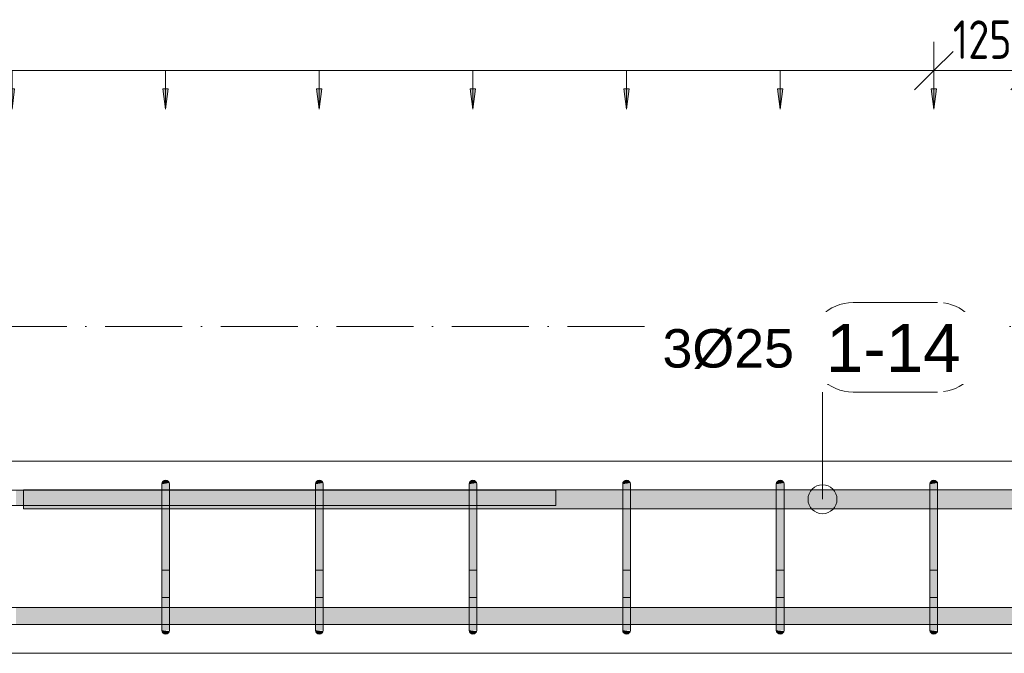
# Model space of a CAD drawing. Header units: millimetres. Extents: x 4307 to 42792, y 1610 to 10025.
# Tile 250 of 256: x 38092 to 39372, y 8670 to 9494. Entities that reach past the tile are written whole.
import ezdxf

# ---------------------------------------------------------------- set-up
doc = ezdxf.new("R2010")
doc.units = ezdxf.units.MM
doc.linetypes.add('Čerchovaná', pattern=[150, 100, -25, 0, -25])
for name, color, linetype, lineweight in [('A-ANNO-DIMS', 211, 'Continuous', 5), ('A-ANNO-DIMS-25', 211, 'Continuous', 5), ('A-FLOR-LEVL', 51, 'Continuous', 5), ('S-BEAM', 12, 'Continuous', 9), ('S-RBAR', 171, 'Continuous', 5), ('S-RBAR-IDEN', 171, 'Continuous', 5)]:
    doc.layers.add(name, color=color, linetype=linetype, lineweight=lineweight)
doc.styles.add('Arial', font='arial.ttf', dxfattribs={"height": 50})
doc.styles.add('Arial_1', font='arial.ttf', dxfattribs={"height": 62.5})
doc.styles.add('ISOCPEUR_2', font='isocpeur.ttf', dxfattribs={"width": 0.8, "height": 50})
doc.dimstyles.new('Vnitřní', dxfattribs={"dimscale": 304.8, "dimtxt": 49.799059, "dimasz": 0.164042, "dimexe": 0.123031, "dimexo": 0.0625, "dimgap": 0, "dimtad": 1, "dimdec": 0, "dimzin": 0, "dimdsep": 46, "dimtxsty": 'ISOCPEUR_2', "dimblk1": 'OBLIQUE', "dimblk2": 'OBLIQUE', "dimsah": 1, "dimcen": 0.09, "dimdle": 0.123031, "dimazin": 0, "dimtfac": 1, "dimtdec": 4, "dimtix": 1, "dimtmove": 0, "dimatfit": 3, "dimfxl": 0.123031, "dimfxlon": 1, "dimtvp": 1, "dimtolj": 1, "dimtzin": 0, "dimarcsym": 2})
doc.dimstyles.new('Výztuž_kusy__řezy__3', dxfattribs={"dimscale": 304.8, "dimtxt": 0.18, "dimasz": 0, "dimexe": 0, "dimexo": 0.0625, "dimgap": 0.082021, "dimtad": 1, "dimdec": 0, "dimzin": 0, "dimdsep": 46, "dimtxsty": 'Arial_1', "dimblk1": 'NONE', "dimblk2": 'NONE', "dimsah": 1, "dimcen": 0.09, "dimazin": 0, "dimtfac": 1, "dimtdec": 4, "dimtix": 1, "dimtmove": 0, "dimatfit": 3, "dimfxl": 0.164042, "dimfxlon": 1, "dimtvp": 1, "dimtfill": 1, "dimtolj": 1, "dimtzin": 0, "dimarcsym": 2})

# ---------------------------------------------------------------- blocks, each defined once
blk = doc.blocks.new('DIMBLOCK797-V3')
at = {"layer": 'A-ANNO-DIMS-25'}
for p, q in [((39280, 9427.8), (39280, 9465.3)), ((39405, 9427.8), (39405, 9465.3)), ((39280, 9427.8), (39305, 9452.8)), ((39405, 9427.8), (39430, 9452.8)), ((39242.5, 9427.8), (39442.5, 9427.8)), ((39280, 9427.8), (39255, 9402.8)), ((39280, 9427.8), (39280, 9390.3)), ((39405, 9427.8), (39380, 9402.8)), ((39405, 9427.8), (39405, 9390.3))]:
    blk.add_line(p, q, dxfattribs=at)
at = {"layer": 'A-ANNO-DIMS-25', "color": 0, "insert": (39304.7, 9493.1), "char_height": 50, "width": 90.788, "attachment_point": 1, "line_spacing_factor": 1.149209, "style": 'ISOCPEUR_2'}
blk.add_mtext('125', dxfattribs=at)
blk = doc.blocks.new('_Oblique')
at = {"color": 0, "linetype": 'ByBlock', "lineweight": -2}
blk.add_line((-0.5, -0.5), (0.5, 0.5), dxfattribs=at)
blk = doc.blocks.new('DIMBLOCK863-V3')
at = {"layer": 'A-ANNO-DIMS-25'}
for points in [[(38082.4, 9377.8), (38085.8, 9404.1), (38078.9, 9404.1)], [(38282, 9377.8), (38285.4, 9404.1), (38278.5, 9404.1)]]:
    blk.add_hatch(color=256, dxfattribs=at).paths.add_polyline_path(points)
for p, q in [((38082.4, 9427.8), (38282, 9427.8)), ((38082.4, 9427.8), (38082.4, 9427.8)), ((38082.4, 9427.8), (38082.4, 9377.8)), ((38282, 9427.8), (38282, 9427.8)), ((38282, 9427.8), (38282, 9377.8)), ((38085.8, 9404.1), (38078.9, 9404.1)), ((38078.9, 9404.1), (38082.4, 9377.8)), ((38082.4, 9377.8), (38085.8, 9404.1)), ((38285.4, 9404.1), (38278.5, 9404.1)), ((38278.5, 9404.1), (38282, 9377.8)), ((38282, 9377.8), (38285.4, 9404.1))]:
    blk.add_line(p, q, dxfattribs=at)
blk = doc.blocks.new('_None')
blk = doc.blocks.new('DIMBLOCK864-V3')
at = {"layer": 'A-ANNO-DIMS-25'}
for points in [[(38282, 9377.8), (38285.4, 9404.1), (38278.5, 9404.1)], [(38481.6, 9377.8), (38485, 9404.1), (38478.1, 9404.1)]]:
    blk.add_hatch(color=256, dxfattribs=at).paths.add_polyline_path(points)
for p, q in [((38282, 9427.8), (38481.6, 9427.8)), ((38282, 9427.8), (38282, 9427.8)), ((38282, 9427.8), (38282, 9377.8)), ((38481.6, 9427.8), (38481.6, 9427.8)), ((38481.6, 9427.8), (38481.6, 9377.8)), ((38285.4, 9404.1), (38278.5, 9404.1)), ((38278.5, 9404.1), (38282, 9377.8)), ((38282, 9377.8), (38285.4, 9404.1)), ((38485, 9404.1), (38478.1, 9404.1)), ((38478.1, 9404.1), (38481.6, 9377.8)), ((38481.6, 9377.8), (38485, 9404.1))]:
    blk.add_line(p, q, dxfattribs=at)
blk = doc.blocks.new('DIMBLOCK865-V3')
at = {"layer": 'A-ANNO-DIMS-25'}
for points in [[(38481.6, 9377.8), (38485, 9404.1), (38478.1, 9404.1)], [(38681.2, 9377.8), (38684.6, 9404.1), (38677.7, 9404.1)]]:
    blk.add_hatch(color=256, dxfattribs=at).paths.add_polyline_path(points)
for p, q in [((38481.6, 9427.8), (38681.2, 9427.8)), ((38481.6, 9427.8), (38481.6, 9427.8)), ((38481.6, 9427.8), (38481.6, 9377.8)), ((38681.2, 9427.8), (38681.2, 9427.8)), ((38681.2, 9427.8), (38681.2, 9377.8)), ((38485, 9404.1), (38478.1, 9404.1)), ((38478.1, 9404.1), (38481.6, 9377.8)), ((38481.6, 9377.8), (38485, 9404.1)), ((38684.6, 9404.1), (38677.7, 9404.1)), ((38677.7, 9404.1), (38681.2, 9377.8)), ((38681.2, 9377.8), (38684.6, 9404.1))]:
    blk.add_line(p, q, dxfattribs=at)
blk = doc.blocks.new('DIMBLOCK866-V3')
at = {"layer": 'A-ANNO-DIMS-25'}
for points in [[(38681.2, 9377.8), (38684.6, 9404.1), (38677.7, 9404.1)], [(38880.8, 9377.8), (38884.2, 9404.1), (38877.3, 9404.1)]]:
    blk.add_hatch(color=256, dxfattribs=at).paths.add_polyline_path(points)
for p, q in [((38681.2, 9427.8), (38880.8, 9427.8)), ((38681.2, 9427.8), (38681.2, 9427.8)), ((38681.2, 9427.8), (38681.2, 9377.8)), ((38880.8, 9427.8), (38880.8, 9427.8)), ((38880.8, 9427.8), (38880.8, 9377.8)), ((38684.6, 9404.1), (38677.7, 9404.1)), ((38677.7, 9404.1), (38681.2, 9377.8)), ((38681.2, 9377.8), (38684.6, 9404.1)), ((38884.2, 9404.1), (38877.3, 9404.1)), ((38877.3, 9404.1), (38880.8, 9377.8)), ((38880.8, 9377.8), (38884.2, 9404.1))]:
    blk.add_line(p, q, dxfattribs=at)
blk = doc.blocks.new('DIMBLOCK867-V3')
at = {"layer": 'A-ANNO-DIMS-25'}
for points in [[(38880.8, 9377.8), (38884.2, 9404.1), (38877.3, 9404.1)], [(39080.4, 9377.8), (39083.8, 9404.1), (39076.9, 9404.1)]]:
    blk.add_hatch(color=256, dxfattribs=at).paths.add_polyline_path(points)
for p, q in [((38880.8, 9427.8), (39080.4, 9427.8)), ((38880.8, 9427.8), (38880.8, 9427.8)), ((38880.8, 9427.8), (38880.8, 9377.8)), ((39080.4, 9427.8), (39080.4, 9427.8)), ((39080.4, 9427.8), (39080.4, 9377.8)), ((38884.2, 9404.1), (38877.3, 9404.1)), ((38877.3, 9404.1), (38880.8, 9377.8)), ((38880.8, 9377.8), (38884.2, 9404.1)), ((39083.8, 9404.1), (39076.9, 9404.1)), ((39076.9, 9404.1), (39080.4, 9377.8)), ((39080.4, 9377.8), (39083.8, 9404.1))]:
    blk.add_line(p, q, dxfattribs=at)
blk = doc.blocks.new('DIMBLOCK868-V3')
at = {"layer": 'A-ANNO-DIMS-25'}
for points in [[(39080.4, 9377.8), (39083.8, 9404.1), (39076.9, 9404.1)], [(39280, 9377.8), (39283.4, 9404.1), (39276.5, 9404.1)]]:
    blk.add_hatch(color=256, dxfattribs=at).paths.add_polyline_path(points)
for p, q in [((39080.4, 9427.8), (39280, 9427.8)), ((39080.4, 9427.8), (39080.4, 9427.8)), ((39080.4, 9427.8), (39080.4, 9377.8)), ((39280, 9427.8), (39280, 9427.8)), ((39280, 9427.8), (39280, 9377.8)), ((39083.8, 9404.1), (39076.9, 9404.1)), ((39076.9, 9404.1), (39080.4, 9377.8)), ((39080.4, 9377.8), (39083.8, 9404.1)), ((39283.4, 9404.1), (39276.5, 9404.1)), ((39276.5, 9404.1), (39280, 9377.8)), ((39280, 9377.8), (39283.4, 9404.1))]:
    blk.add_line(p, q, dxfattribs=at)
blk = doc.blocks.new('DIMBLOCK869-V3')
at = {"layer": 'A-ANNO-DIMS-25'}
for points in [[(36884.8, 9377.8), (36888.2, 9404.1), (36881.3, 9404.1)], [(37084.4, 9377.8), (37087.8, 9404.1), (37080.9, 9404.1)], [(37284, 9377.8), (37287.4, 9404.1), (37280.5, 9404.1)], [(37483.6, 9377.8), (37487, 9404.1), (37480.1, 9404.1)], [(37683.2, 9377.8), (37686.6, 9404.1), (37679.7, 9404.1)], [(37882.8, 9377.8), (37886.2, 9404.1), (37879.3, 9404.1)], [(38082.4, 9377.8), (38085.8, 9404.1), (38078.9, 9404.1)], [(38282, 9377.8), (38285.4, 9404.1), (38278.5, 9404.1)], [(38481.6, 9377.8), (38485, 9404.1), (38478.1, 9404.1)], [(38681.2, 9377.8), (38684.6, 9404.1), (38677.7, 9404.1)], [(38880.8, 9377.8), (38884.2, 9404.1), (38877.3, 9404.1)], [(39080.4, 9377.8), (39083.8, 9404.1), (39076.9, 9404.1)], [(39280, 9377.8), (39283.4, 9404.1), (39276.5, 9404.1)]]:
    blk.add_hatch(color=256, dxfattribs=at).paths.add_polyline_path(points)
for p, q in [((36884.8, 9427.8), (39280, 9427.8)), ((36884.8, 9427.8), (37084.4, 9427.8)), ((36884.8, 9427.8), (36884.8, 9427.8)), ((36884.8, 9427.8), (36884.8, 9377.8)), ((37084.4, 9427.8), (37284, 9427.8)), ((37084.4, 9427.8), (37084.4, 9427.8)), ((37084.4, 9427.8), (37084.4, 9377.8)), ((37284, 9427.8), (37483.6, 9427.8)), ((37284, 9427.8), (37284, 9427.8)), ((37284, 9427.8), (37284, 9377.8)), ((37483.6, 9427.8), (37683.2, 9427.8)), ((37483.6, 9427.8), (37483.6, 9427.8)), ((37483.6, 9427.8), (37483.6, 9377.8)), ((37683.2, 9427.8), (37882.8, 9427.8)), ((37683.2, 9427.8), (37683.2, 9427.8)), ((37683.2, 9427.8), (37683.2, 9377.8)), ((37882.8, 9427.8), (38082.4, 9427.8)), ((37882.8, 9427.8), (37882.8, 9427.8)), ((37882.8, 9427.8), (37882.8, 9377.8)), ((38082.4, 9427.8), (38282, 9427.8)), ((38082.4, 9427.8), (38082.4, 9427.8)), ((38082.4, 9427.8), (38082.4, 9377.8)), ((38282, 9427.8), (38481.6, 9427.8)), ((38282, 9427.8), (38282, 9427.8)), ((38282, 9427.8), (38282, 9377.8)), ((38481.6, 9427.8), (38681.2, 9427.8)), ((38481.6, 9427.8), (38481.6, 9427.8)), ((38481.6, 9427.8), (38481.6, 9377.8)), ((38681.2, 9427.8), (38880.8, 9427.8)), ((38681.2, 9427.8), (38681.2, 9427.8)), ((38681.2, 9427.8), (38681.2, 9377.8)), ((38880.8, 9427.8), (39080.4, 9427.8)), ((38880.8, 9427.8), (38880.8, 9427.8)), ((38880.8, 9427.8), (38880.8, 9377.8)), ((39080.4, 9427.8), (39280, 9427.8)), ((39080.4, 9427.8), (39080.4, 9427.8)), ((39080.4, 9427.8), (39080.4, 9377.8)), ((39280, 9427.8), (39280, 9427.8)), ((39280, 9427.8), (39280, 9377.8)), ((36888.2, 9404.1), (36881.3, 9404.1)), ((36881.3, 9404.1), (36884.8, 9377.8)), ((36884.8, 9377.8), (36888.2, 9404.1)), ((37087.8, 9404.1), (37080.9, 9404.1)), ((37080.9, 9404.1), (37084.4, 9377.8)), ((37084.4, 9377.8), (37087.8, 9404.1)), ((37287.4, 9404.1), (37280.5, 9404.1)), ((37280.5, 9404.1), (37284, 9377.8)), ((37284, 9377.8), (37287.4, 9404.1)), ((37487, 9404.1), (37480.1, 9404.1)), ((37480.1, 9404.1), (37483.6, 9377.8)), ((37483.6, 9377.8), (37487, 9404.1)), ((37686.6, 9404.1), (37679.7, 9404.1)), ((37679.7, 9404.1), (37683.2, 9377.8)), ((37683.2, 9377.8), (37686.6, 9404.1)), ((37886.2, 9404.1), (37879.3, 9404.1)), ((37879.3, 9404.1), (37882.8, 9377.8)), ((37882.8, 9377.8), (37886.2, 9404.1)), ((38085.8, 9404.1), (38078.9, 9404.1)), ((38078.9, 9404.1), (38082.4, 9377.8)), ((38082.4, 9377.8), (38085.8, 9404.1)), ((38285.4, 9404.1), (38278.5, 9404.1)), ((38278.5, 9404.1), (38282, 9377.8)), ((38282, 9377.8), (38285.4, 9404.1)), ((38485, 9404.1), (38478.1, 9404.1)), ((38478.1, 9404.1), (38481.6, 9377.8)), ((38481.6, 9377.8), (38485, 9404.1)), ((38684.6, 9404.1), (38677.7, 9404.1)), ((38677.7, 9404.1), (38681.2, 9377.8)), ((38681.2, 9377.8), (38684.6, 9404.1)), ((38884.2, 9404.1), (38877.3, 9404.1)), ((38877.3, 9404.1), (38880.8, 9377.8)), ((38880.8, 9377.8), (38884.2, 9404.1)), ((39083.8, 9404.1), (39076.9, 9404.1)), ((39076.9, 9404.1), (39080.4, 9377.8)), ((39080.4, 9377.8), (39083.8, 9404.1)), ((39283.4, 9404.1), (39276.5, 9404.1)), ((39276.5, 9404.1), (39280, 9377.8)), ((39280, 9377.8), (39283.4, 9404.1))]:
    blk.add_line(p, q, dxfattribs=at)
blk = doc.blocks.new('Popisek výztuže - _Typ_ množství_LEVÝ-573731-V3')
at = {"layer": 'S-RBAR-IDEN'}
for p, q in [((5555.8, 9108.9), (5446.1, 9108.9)), ((5446.1, 8992.5), (5555.8, 8992.5))]:
    blk.add_line(p, q, dxfattribs=at)
for centre, start, end in [((5446.1, 9050.7), 90, 270), ((5555.8, 9050.7), 277.6434, 82.3566)]:
    blk.add_arc(centre, 58.2, start, end, dxfattribs=at)

msp = doc.modelspace()

# ---------------------------------------------------------------- hatches: boundary and pattern name
at = {"layer": 'S-RBAR'}
for points in [[(38277, 8890), (38286.8, 8891.3), (38286.3, 8892.5), (38285.5, 8893.5), (38284.5, 8894.3), (38283.3, 8894.8), (38282, 8895), (38280.7, 8894.8), (38279.5, 8894.3), (38278.4, 8893.5), (38277.6, 8892.4), (38277.2, 8891.3)], [(38476.6, 8890), (38486.4, 8891.3), (38485.9, 8892.5), (38485.1, 8893.5), (38484.1, 8894.3), (38482.9, 8894.8), (38481.6, 8895), (38480.3, 8894.8), (38479.1, 8894.3), (38478, 8893.5), (38477.2, 8892.4), (38476.8, 8891.3)], [(38676.2, 8890), (38686, 8891.3), (38685.5, 8892.5), (38684.7, 8893.5), (38683.7, 8894.3), (38682.5, 8894.8), (38681.2, 8895), (38679.9, 8894.8), (38678.7, 8894.3), (38677.6, 8893.5), (38676.8, 8892.4), (38676.4, 8891.3)], [(38875.8, 8890), (38885.6, 8891.3), (38885.1, 8892.5), (38884.3, 8893.5), (38883.3, 8894.3), (38882.1, 8894.8), (38880.8, 8895), (38879.5, 8894.8), (38878.3, 8894.3), (38877.2, 8893.5), (38876.5, 8892.5), (38876, 8891.3)], [(39075.4, 8890), (39085.2, 8891.3), (39084.7, 8892.5), (39083.9, 8893.5), (39082.9, 8894.3), (39081.7, 8894.8), (39080.4, 8895), (39079.1, 8894.8), (39077.9, 8894.3), (39076.9, 8893.5), (39076.1, 8892.5), (39075.6, 8891.3)], [(39275, 8890), (39284.8, 8891.3), (39284.3, 8892.5), (39283.5, 8893.5), (39282.5, 8894.3), (39281.3, 8894.8), (39280, 8895), (39278.7, 8894.8), (39277.5, 8894.3), (39276.5, 8893.5), (39275.7, 8892.5), (39275.2, 8891.3)], [(38097.3, 8862.1), (38097.3, 8882.1), (38087.4, 8882.1), (38087.4, 8862.1)], [(38287, 8865), (38287, 8890), (38277, 8890), (38277, 8865)], [(38486.6, 8865), (38486.6, 8890), (38476.6, 8890), (38476.6, 8865)], [(38686.2, 8865), (38686.2, 8890), (38676.2, 8890), (38676.2, 8865)], [(38885.8, 8865), (38885.6, 8890), (38875.8, 8890), (38875.8, 8865), (38883.3, 8865)], [(39085.4, 8865), (39085.4, 8890), (39075.4, 8890), (39075.4, 8865)], [(39285, 8865), (39285, 8890), (39275, 8890), (39275, 8865)], [(38287, 8725), (38287, 8865), (38277, 8865), (38277, 8725)], [(38486.6, 8725), (38486.6, 8865), (38476.6, 8865), (38476.6, 8725)], [(38686.2, 8725), (38686.2, 8865), (38676.2, 8865), (38676.2, 8725)], [(38875.8, 8725), (38885.8, 8725), (38885.8, 8865), (38875.8, 8865), (38875.8, 8832)], [(39085.4, 8725), (39085.4, 8865), (39075.4, 8865), (39075.4, 8725)], [(39285, 8725), (39285, 8865), (39275, 8865), (39275, 8725)], [(38286.8, 8700), (38287, 8700), (38287, 8725), (38277, 8725), (38277, 8700), (38282, 8700)], [(38486.4, 8700), (38486.6, 8700), (38486.6, 8725), (38476.6, 8725), (38476.6, 8700), (38481.6, 8700)], [(38686, 8700), (38686.2, 8700), (38686.2, 8725), (38676.2, 8725), (38676.2, 8700), (38681.2, 8700)], [(38885.6, 8700), (38885.8, 8700), (38885.8, 8725), (38875.8, 8725), (38875.8, 8700), (38883.3, 8700)], [(39085.2, 8700), (39085.4, 8700), (39085.4, 8725), (39075.4, 8725), (39075.4, 8700), (39080.4, 8700)], [(39280, 8700), (39285, 8700), (39285, 8725), (39275, 8725), (39275, 8700), (39278.7, 8700)], [(38282, 8695), (38283.3, 8695.2), (38284.5, 8695.7), (38285.5, 8696.5), (38286.3, 8697.5), (38286.8, 8698.7), (38277, 8700), (38277.2, 8698.7), (38277.7, 8697.5), (38278.4, 8696.5), (38279.5, 8695.7), (38280.7, 8695.2)], [(38481.6, 8695), (38482.9, 8695.2), (38484.1, 8695.7), (38485.1, 8696.5), (38485.9, 8697.5), (38486.4, 8698.7), (38476.6, 8700), (38476.8, 8698.7), (38477.3, 8697.5), (38478, 8696.5), (38479.1, 8695.7), (38480.3, 8695.2)], [(38681.2, 8695), (38682.5, 8695.2), (38683.7, 8695.7), (38684.7, 8696.5), (38685.5, 8697.5), (38686, 8698.7), (38676.2, 8700), (38676.4, 8698.7), (38676.9, 8697.5), (38677.6, 8696.5), (38678.7, 8695.7), (38679.9, 8695.2)], [(38880.8, 8695), (38882.1, 8695.2), (38883.3, 8695.7), (38884.3, 8696.5), (38885.1, 8697.5), (38885.6, 8698.7), (38875.8, 8700), (38876, 8698.7), (38876.5, 8697.5), (38877.2, 8696.5), (38878.3, 8695.7), (38879.5, 8695.2)], [(39080.4, 8695), (39081.7, 8695.2), (39082.9, 8695.7), (39083.9, 8696.5), (39084.7, 8697.5), (39085.2, 8698.7), (39075.4, 8700), (39075.6, 8698.7), (39076.1, 8697.5), (39076.9, 8696.5), (39077.9, 8695.7), (39079.1, 8695.2)], [(39280, 8695), (39281.3, 8695.2), (39282.5, 8695.7), (39283.5, 8696.5), (39284.3, 8697.5), (39284.8, 8698.7), (39275, 8700), (39275.2, 8698.7), (39276.2, 8696.8), (39276.5, 8696.5), (39277.5, 8695.7), (39278.7, 8695.2)]]:
    msp.add_hatch(color=7, dxfattribs=at).paths.add_polyline_path(points)
h = msp.add_hatch(color=7, dxfattribs=at)
h.paths.add_polyline_path([(39984.7, 8857.8), (39984.7, 8882.8), (39897.2, 8882.8), (39897.2, 8857.8), (39931.1, 8857.8)])
h.paths.add_polyline_path([(38097.4, 8857.8), (38277, 8857.8), (38277, 8882.8), (38097.3, 8882.8), (38097.3, 8857.8)])
h.paths.add_polyline_path([(38287, 8857.8), (38476.6, 8857.8), (38476.6, 8882.8), (38287, 8882.8), (38287, 8865)])
h.paths.add_polyline_path([(38486.6, 8857.8), (38676.2, 8857.8), (38676.2, 8882.8), (38486.6, 8882.8), (38486.6, 8865)])
h.paths.add_polyline_path([(38686.2, 8857.8), (38875.8, 8857.8), (38875.8, 8882.8), (38686.2, 8882.8), (38686.2, 8865)])
h.paths.add_polyline_path([(41002.4, 8857.8), (41002.4, 8882.8), (40982.4, 8882.8), (40982.4, 8857.8)])
h.paths.add_polyline_path([(38885.8, 8857.8), (39075.4, 8857.8), (39075.4, 8882.8), (38885.8, 8882.8), (38885.8, 8865)])
h.paths.add_polyline_path([(39085.4, 8857.8), (39275, 8857.8), (39275, 8882.8), (39085.4, 8882.8), (39085.4, 8865)])
h.paths.add_polyline_path([(39285, 8857.8), (39400, 8857.8), (39400, 8882.8), (39285, 8882.8), (39285, 8865)])
h.paths.add_polyline_path([(40972.4, 8857.8), (40972.4, 8882.8), (40939.1, 8882.8), (40939.1, 8857.8)])
h.paths.add_polyline_path([(39410, 8857.8), (39497.4, 8857.8), (39497.4, 8882.8), (39410, 8882.8), (39410, 8865)])
h.paths.add_polyline_path([(39507.4, 8857.8), (39594.9, 8857.8), (39594.9, 8882.8), (39507.4, 8882.8), (39507.4, 8865)])
h.paths.add_polyline_path([(39604.9, 8857.8), (39692.3, 8857.8), (39692.3, 8882.8), (39604.9, 8882.8), (39604.9, 8865)])
h.paths.add_polyline_path([(39702.3, 8857.8), (39789.8, 8857.8), (39789.8, 8882.8), (39702.3, 8882.8), (39702.3, 8865)])
h.paths.add_polyline_path([(39799.8, 8857.8), (39887.2, 8857.8), (39887.2, 8882.8), (39799.8, 8882.8), (39799.8, 8865)])
h.paths.add_polyline_path([(40929.1, 8857.8), (40929.1, 8882.8), (40895.8, 8882.8), (40895.8, 8857.8)])
h.paths.add_polyline_path([(39994.7, 8857.8), (40082.1, 8857.8), (40082.1, 8882.8), (39994.7, 8882.8), (39994.7, 8865)])
h.paths.add_polyline_path([(40092.1, 8857.8), (40179.6, 8857.8), (40179.6, 8882.8), (40092.1, 8882.8), (40092.1, 8865)])
h.paths.add_polyline_path([(40189.6, 8857.8), (40277, 8857.8), (40277, 8882.8), (40189.6, 8882.8), (40189.6, 8865)])
h.paths.add_polyline_path([(40287, 8857.8), (40374.5, 8857.8), (40374.5, 8882.8), (40287, 8882.8), (40287, 8865)])
h.paths.add_polyline_path([(40852.5, 8857.8), (40885.8, 8857.8), (40885.8, 8882.8), (40852.5, 8882.8), (40852.5, 8862.2)])
h.paths.add_polyline_path([(40384.5, 8857.8), (40471.9, 8857.8), (40471.9, 8882.8), (40384.5, 8882.8), (40384.5, 8865)])
h.paths.add_polyline_path([(40481.9, 8857.8), (40569.3, 8857.8), (40569.3, 8882.8), (40481.9, 8882.8), (40481.9, 8865)])
h.paths.add_polyline_path([(40579.3, 8857.8), (40666.8, 8857.8), (40666.8, 8882.8), (40579.3, 8882.8), (40579.3, 8865)])
h.paths.add_polyline_path([(40676.8, 8857.8), (40764.2, 8857.8), (40764.2, 8882.8), (40676.8, 8882.8), (40676.8, 8865)])
h.paths.add_polyline_path([(40774.2, 8857.8), (40799.2, 8857.8), (40799.2, 8882.8), (40774.2, 8882.8), (40774.2, 8862.2)])
h.paths.add_polyline_path([(40842.5, 8857.8), (40842.5, 8882.8), (40809.2, 8882.8), (40809.2, 8857.8)])
h = msp.add_hatch(color=7, dxfattribs=at)
h.paths.add_polyline_path([(38097.4, 8707.6), (38277, 8707.9), (38277, 8729.6), (38087.4, 8729.6), (38087.4, 8707.6)])
h.paths.add_polyline_path([(34944.7, 8707.6), (34983.4, 8707.9), (34983.4, 8729.6), (34944.7, 8729.6), (34944.7, 8707.9)])
h.paths.add_polyline_path([(40287, 8707.6), (40374.5, 8707.9), (40374.5, 8729.6), (40287, 8729.6), (40287, 8707.9)])
h.paths.add_polyline_path([(34927.4, 8707.6), (34934.7, 8707.9), (34934.7, 8729.6), (34927.4, 8729.6), (34927.4, 8707.9)])
h.paths.add_polyline_path([(40277, 8707.6), (40277, 8729.6), (40189.6, 8729.6), (40189.6, 8707.6), (40236.7, 8707.6)])
h.paths.add_polyline_path([(34993.4, 8707.6), (35032.1, 8707.9), (35032.1, 8729.6), (34993.4, 8729.6), (34993.4, 8707.9)])
h.paths.add_polyline_path([(40179.6, 8707.6), (40179.6, 8729.6), (40092.1, 8729.6), (40092.1, 8707.6), (40149.4, 8707.6)])
h.paths.add_polyline_path([(35042.1, 8707.6), (35080.8, 8707.9), (35080.8, 8729.6), (35042.1, 8729.6), (35042.1, 8707.9)])
h.paths.add_polyline_path([(35090.8, 8707.6), (35129.5, 8707.9), (35129.5, 8729.6), (35090.8, 8729.6), (35090.8, 8707.9)])
h.paths.add_polyline_path([(40082.1, 8707.6), (40082.1, 8729.6), (39994.7, 8729.6), (39994.7, 8707.6), (40062.1, 8707.6)])
h.paths.add_polyline_path([(35139.5, 8707.6), (35178.1, 8707.9), (35178.1, 8729.6), (35139.5, 8729.6), (35139.5, 8707.9)])
h.paths.add_polyline_path([(35188.1, 8707.6), (35226.8, 8707.9), (35226.8, 8729.6), (35188.1, 8729.6), (35188.1, 8707.9)])
h.paths.add_polyline_path([(39984.7, 8707.6), (39984.7, 8729.6), (39897.2, 8729.6), (39897.2, 8707.6), (39974.8, 8707.6)])
h.paths.add_polyline_path([(35236.8, 8707.6), (35275.5, 8707.9), (35275.5, 8729.6), (35236.8, 8729.6), (35236.8, 8707.9)])
h.paths.add_polyline_path([(35285.5, 8707.6), (35375.5, 8707.9), (35375.5, 8729.6), (35285.5, 8729.6), (35285.5, 8707.9)])
h.paths.add_polyline_path([(35385.5, 8707.6), (35474, 8707.9), (35474, 8729.6), (35385.5, 8729.6), (35385.5, 8707.9)])
h.paths.add_polyline_path([(35484, 8707.6), (35572.6, 8707.9), (35572.6, 8729.6), (35484, 8729.6), (35484, 8707.9)])
h.paths.add_polyline_path([(35582.6, 8707.6), (35671.1, 8707.9), (35671.1, 8729.6), (35582.6, 8729.6), (35582.6, 8707.9)])
h.paths.add_polyline_path([(35681.1, 8707.6), (35769.6, 8707.9), (35769.6, 8729.6), (35681.1, 8729.6), (35681.1, 8707.9)])
h.paths.add_polyline_path([(35779.6, 8707.6), (35868.1, 8707.9), (35868.1, 8729.6), (35779.6, 8729.6), (35779.6, 8707.9)])
h.paths.add_polyline_path([(35878.1, 8707.6), (35966.6, 8707.9), (35966.6, 8729.6), (35878.1, 8729.6), (35878.1, 8707.9)])
h.paths.add_polyline_path([(35976.6, 8707.6), (36065.1, 8707.9), (36065.1, 8729.6), (35976.6, 8729.6), (35976.6, 8707.9)])
h.paths.add_polyline_path([(36075.1, 8707.6), (36163.7, 8707.9), (36163.7, 8729.6), (36075.1, 8729.6), (36075.1, 8707.9)])
h.paths.add_polyline_path([(36173.7, 8707.6), (36262.2, 8707.9), (36262.2, 8729.6), (36173.7, 8729.6), (36173.7, 8707.9)])
h.paths.add_polyline_path([(36272.2, 8707.6), (36360.7, 8707.9), (36360.7, 8729.6), (36272.2, 8729.6), (36272.2, 8707.9)])
h.paths.add_polyline_path([(36370.7, 8707.6), (36459.2, 8707.9), (36459.2, 8729.6), (36370.7, 8729.6), (36370.7, 8707.9)])
h.paths.add_polyline_path([(36469.2, 8707.6), (36557.7, 8707.9), (36557.7, 8729.6), (36469.2, 8729.6), (36469.2, 8707.9)])
h.paths.add_polyline_path([(36567.7, 8707.6), (36656.3, 8707.9), (36656.3, 8729.6), (36567.7, 8729.6), (36567.7, 8707.9)])
h.paths.add_polyline_path([(36666.3, 8707.6), (36754.8, 8707.9), (36754.8, 8729.6), (36666.3, 8729.6), (36666.3, 8707.9)])
h.paths.add_polyline_path([(36764.8, 8707.6), (36879.8, 8707.9), (36879.8, 8729.6), (36764.8, 8729.6), (36764.8, 8707.9)])
h.paths.add_polyline_path([(36889.8, 8707.6), (37079.4, 8707.9), (37079.4, 8729.6), (36889.8, 8729.6), (36889.8, 8707.9)])
h.paths.add_polyline_path([(37089.4, 8707.6), (37279, 8707.9), (37279, 8729.6), (37089.4, 8729.6), (37089.4, 8707.9)])
h.paths.add_polyline_path([(37289, 8707.6), (37478.6, 8707.9), (37478.6, 8729.6), (37289, 8729.6), (37289, 8707.9)])
h.paths.add_polyline_path([(37488.6, 8707.6), (37678.2, 8707.9), (37678.2, 8729.6), (37488.6, 8729.6), (37488.6, 8707.9)])
h.paths.add_polyline_path([(37688.2, 8707.6), (37877.8, 8707.9), (37877.8, 8729.6), (37688.2, 8729.6), (37688.2, 8707.9)])
h.paths.add_polyline_path([(37887.8, 8707.6), (38077.4, 8707.9), (38077.4, 8729.6), (37887.8, 8729.6), (37887.8, 8707.9)])
h.paths.add_polyline_path([(41000.8, 8707.6), (41002.4, 8707.6), (41002.4, 8729.6), (40982.4, 8729.6), (40982.4, 8707.6)])
h.paths.add_polyline_path([(40972.4, 8707.6), (40972.4, 8729.6), (40939.1, 8729.6), (40939.1, 8707.6)])
h.paths.add_polyline_path([(39887.2, 8707.6), (39887.2, 8729.6), (39799.8, 8729.6), (39799.8, 8707.6), (39843.8, 8707.6)])
h.paths.add_polyline_path([(40929.1, 8707.6), (40929.1, 8729.6), (40895.8, 8729.6), (40895.8, 8707.6)])
h.paths.add_polyline_path([(39789.8, 8707.6), (39789.8, 8729.6), (39702.3, 8729.6), (39702.3, 8707.6), (39756.5, 8707.6)])
h.paths.add_polyline_path([(40885.8, 8707.6), (40885.8, 8729.6), (40852.5, 8729.6), (40852.5, 8707.6)])
h.paths.add_polyline_path([(40842.5, 8707.6), (40842.5, 8729.6), (40809.2, 8729.6), (40809.2, 8707.6)])
h.paths.add_polyline_path([(39692.3, 8707.6), (39692.3, 8729.6), (39604.9, 8729.6), (39604.9, 8707.6), (39669.2, 8707.6)])
h.paths.add_polyline_path([(40764.2, 8707.6), (40764.2, 8729.6), (40676.8, 8729.6), (40676.8, 8707.6), (40760.7, 8707.6)])
h.paths.add_polyline_path([(40799.2, 8707.6), (40799.2, 8729.6), (40774.2, 8729.6), (40774.2, 8707.6)])
h.paths.add_polyline_path([(38287, 8707.6), (38476.6, 8707.9), (38476.6, 8729.6), (38287, 8729.6), (38287, 8707.9)])
h.paths.add_polyline_path([(40666.8, 8707.6), (40666.8, 8729.6), (40579.3, 8729.6), (40579.3, 8707.6), (40629.7, 8707.6)])
h.paths.add_polyline_path([(40569.3, 8707.6), (40569.3, 8729.6), (40481.9, 8729.6), (40481.9, 8707.6), (40542.4, 8707.6)])
h.paths.add_polyline_path([(38486.6, 8707.6), (38676.2, 8707.9), (38676.2, 8729.6), (38486.6, 8729.6), (38486.6, 8707.9)])
h.paths.add_polyline_path([(40471.9, 8707.6), (40471.9, 8729.6), (40384.5, 8729.6), (40384.5, 8707.6), (40455, 8707.6)])
h.paths.add_polyline_path([(38686.2, 8707.6), (38875.8, 8707.9), (38875.8, 8729.6), (38686.2, 8729.6), (38686.2, 8707.9)])
h.paths.add_polyline_path([(38885.8, 8707.6), (39075.4, 8707.9), (39075.4, 8729.6), (38885.8, 8729.6), (38885.8, 8707.9)])
h.paths.add_polyline_path([(39085.4, 8707.6), (39275, 8707.9), (39275, 8729.6), (39085.4, 8729.6), (39085.4, 8707.9)])
h.paths.add_polyline_path([(39285, 8707.6), (39400, 8707.9), (39400, 8729.6), (39285, 8729.6), (39285, 8707.9)])
h.paths.add_polyline_path([(39410, 8707.6), (39497.4, 8707.9), (39497.4, 8729.6), (39410, 8729.6), (39410, 8707.9)])
h.paths.add_polyline_path([(39507.4, 8707.6), (39594.9, 8707.9), (39594.9, 8729.6), (39507.4, 8729.6), (39507.4, 8707.9)])

# ---------------------------------------------------------------- linework, layer by layer
at = {"layer": 'A-FLOR-LEVL', "linetype": 'Čerchovaná'}
msp.add_line((29948.1, 9095), (42662.7, 9095), dxfattribs=at)
at = {"layer": 'S-BEAM'}
for p, q in [((35087.4, 8920), (40977.4, 8920)), ((35087.4, 8920), (40977.4, 8920)), ((40977.4, 8670), (35087.4, 8670)), ((35087.4, 8670), (40977.4, 8670))]:
    msp.add_line(p, q, dxfattribs=at)
at = {"layer": 'S-RBAR'}
for p, q in [((38788.9, 8882.1), (37388.9, 8882.1)), ((38788.9, 8882.1), (37388.9, 8882.1)), ((38788.9, 8882.1), (37388.9, 8882.1)), ((38097.3, 8882.8), (41002.4, 8882.8)), ((38097.3, 8857.8), (38097.3, 8882.8)), ((38097.3, 8882.8), (41002.4, 8882.8)), ((38097.3, 8857.8), (38097.3, 8882.8)), ((38097.3, 8882.8), (41002.4, 8882.8)), ((38097.3, 8857.8), (38097.3, 8882.8)), ((38277, 8890), (38277, 8865)), ((38277, 8890), (38277, 8865)), ((38287, 8890), (38287, 8865)), ((38287, 8890), (38287, 8865)), ((38476.6, 8890), (38476.6, 8865)), ((38476.6, 8890), (38476.6, 8865)), ((38486.6, 8890), (38486.6, 8865)), ((38486.6, 8890), (38486.6, 8865)), ((38676.2, 8890), (38676.2, 8865)), ((38676.2, 8890), (38676.2, 8865)), ((38686.2, 8890), (38686.2, 8865)), ((38686.2, 8890), (38686.2, 8865)), ((38788.9, 8882.1), (38788.9, 8862.1)), ((38788.9, 8882.1), (38788.9, 8862.1)), ((38788.9, 8882.1), (38788.9, 8862.1)), ((38875.8, 8890), (38875.8, 8865)), ((38875.8, 8890), (38875.8, 8865)), ((38885.8, 8890), (38885.8, 8865)), ((38885.8, 8890), (38885.8, 8865)), ((39075.4, 8890), (39075.4, 8865)), ((39075.4, 8890), (39075.4, 8865)), ((39085.4, 8890), (39085.4, 8865)), ((39085.4, 8890), (39085.4, 8865)), ((39275, 8890), (39275, 8865)), ((39275, 8890), (39275, 8865)), ((39285, 8890), (39285, 8865)), ((39285, 8890), (39285, 8865)), ((38788.9, 8862.1), (37388.9, 8862.1)), ((38788.9, 8862.1), (37388.9, 8862.1)), ((38788.9, 8862.1), (37388.9, 8862.1)), ((38097.3, 8857.8), (41002.4, 8857.8)), ((38097.3, 8857.8), (41002.4, 8857.8)), ((38097.3, 8857.8), (41002.4, 8857.8)), ((38277, 8725), (38277, 8865)), ((38277, 8865), (38277, 8725)), ((38287, 8725), (38287, 8865)), ((38287, 8865), (38287, 8725)), ((38476.6, 8725), (38476.6, 8865)), ((38476.6, 8865), (38476.6, 8725)), ((38486.6, 8725), (38486.6, 8865)), ((38486.6, 8865), (38486.6, 8725)), ((38676.2, 8725), (38676.2, 8865)), ((38676.2, 8865), (38676.2, 8725)), ((38686.2, 8725), (38686.2, 8865)), ((38686.2, 8865), (38686.2, 8725)), ((38875.8, 8725), (38875.8, 8865)), ((38875.8, 8865), (38875.8, 8725)), ((38885.8, 8725), (38885.8, 8865)), ((38885.8, 8865), (38885.8, 8725)), ((39075.4, 8725), (39075.4, 8865)), ((39075.4, 8865), (39075.4, 8725)), ((39085.4, 8725), (39085.4, 8865)), ((39085.4, 8865), (39085.4, 8725)), ((39275, 8725), (39275, 8865)), ((39275, 8865), (39275, 8725)), ((39285, 8725), (39285, 8865)), ((39285, 8865), (39285, 8725)), ((38277, 8778), (38277, 8742.7)), ((38277, 8778), (38287, 8778)), ((38287, 8778), (38287, 8742.7)), ((38476.6, 8778), (38476.6, 8742.7)), ((38476.6, 8778), (38486.6, 8778)), ((38486.6, 8778), (38486.6, 8742.7)), ((38676.2, 8778), (38676.2, 8742.7)), ((38676.2, 8778), (38686.2, 8778)), ((38686.2, 8778), (38686.2, 8742.7)), ((38875.8, 8778), (38875.8, 8742.7)), ((38875.8, 8778), (38885.8, 8778)), ((38885.8, 8778), (38885.8, 8742.7)), ((39075.4, 8778), (39075.4, 8742.7)), ((39075.4, 8778), (39085.4, 8778)), ((39085.4, 8778), (39085.4, 8742.7)), ((39275, 8778), (39275, 8742.7)), ((39275, 8778), (39285, 8778)), ((39285, 8778), (39285, 8742.7)), ((38277, 8742.7), (38277, 8700)), ((38287, 8742.7), (38277, 8742.7)), ((38277, 8707.3), (38277, 8742.7)), ((38287, 8742.7), (38287, 8700)), ((38287, 8707.3), (38287, 8742.7)), ((38476.6, 8742.7), (38476.6, 8700)), ((38486.6, 8742.7), (38476.6, 8742.7)), ((38476.6, 8707.3), (38476.6, 8742.7)), ((38486.6, 8742.7), (38486.6, 8700)), ((38486.6, 8707.3), (38486.6, 8742.7)), ((38676.2, 8742.7), (38676.2, 8700)), ((38686.2, 8742.7), (38676.2, 8742.7)), ((38676.2, 8707.3), (38676.2, 8742.7)), ((38686.2, 8742.7), (38686.2, 8700)), ((38686.2, 8707.3), (38686.2, 8742.7)), ((38875.8, 8742.7), (38875.8, 8700)), ((38885.8, 8742.7), (38875.8, 8742.7)), ((38875.8, 8707.3), (38875.8, 8742.7)), ((38885.8, 8742.7), (38885.8, 8700)), ((38885.8, 8707.3), (38885.8, 8742.7)), ((39075.4, 8742.7), (39075.4, 8700)), ((39085.4, 8742.7), (39075.4, 8742.7)), ((39075.4, 8707.3), (39075.4, 8742.7)), ((39085.4, 8742.7), (39085.4, 8700)), ((39085.4, 8707.3), (39085.4, 8742.7)), ((39275, 8742.7), (39275, 8700)), ((39285, 8742.7), (39275, 8742.7)), ((39275, 8707.3), (39275, 8742.7)), ((39285, 8742.7), (39285, 8700)), ((39285, 8707.3), (39285, 8742.7)), ((34927.4, 8729.6), (41002.4, 8729.6)), ((34927.4, 8729.6), (41002.4, 8729.6)), ((34927.4, 8729.6), (41002.4, 8729.6)), ((38277, 8725), (38277, 8700)), ((38277, 8725), (38277, 8700)), ((38287, 8725), (38287, 8700)), ((38287, 8725), (38287, 8707.3)), ((38476.6, 8725), (38476.6, 8700)), ((38476.6, 8725), (38476.6, 8700)), ((38486.6, 8725), (38486.6, 8700)), ((38486.6, 8725), (38486.6, 8707.3)), ((38676.2, 8725), (38676.2, 8700)), ((38676.2, 8725), (38676.2, 8700)), ((38686.2, 8725), (38686.2, 8700)), ((38686.2, 8725), (38686.2, 8707.3)), ((38875.8, 8725), (38875.8, 8700)), ((38875.8, 8725), (38875.8, 8700)), ((38885.8, 8725), (38885.8, 8700)), ((38885.8, 8725), (38885.8, 8707.3)), ((39075.4, 8725), (39075.4, 8700)), ((39075.4, 8725), (39075.4, 8700)), ((39085.4, 8725), (39085.4, 8700)), ((39085.4, 8725), (39085.4, 8707.3)), ((39275, 8725), (39275, 8700)), ((39275, 8725), (39275, 8700)), ((39285, 8725), (39285, 8700)), ((39285, 8725), (39285, 8707.3)), ((34927.4, 8707.6), (41002.4, 8707.6)), ((34927.4, 8707.6), (41002.4, 8707.6)), ((34927.4, 8707.6), (41002.4, 8707.6)), ((38277, 8707.3), (38277, 8700)), ((38287, 8707.3), (38287, 8700.9)), ((38287, 8707.3), (38287, 8700.9)), ((38476.6, 8707.3), (38476.6, 8700)), ((38486.6, 8707.3), (38486.6, 8700.9)), ((38486.6, 8707.3), (38486.6, 8700.9)), ((38676.2, 8707.3), (38676.2, 8700)), ((38686.2, 8707.3), (38686.2, 8700.9)), ((38686.2, 8707.3), (38686.2, 8700.9)), ((38875.8, 8707.3), (38875.8, 8700)), ((38885.8, 8707.3), (38885.8, 8700.9)), ((38885.8, 8707.3), (38885.8, 8700.9)), ((39075.4, 8707.3), (39075.4, 8700)), ((39085.4, 8707.3), (39085.4, 8700.9)), ((39085.4, 8707.3), (39085.4, 8700.9)), ((39275, 8707.3), (39275, 8700)), ((39285, 8707.3), (39285, 8700.9)), ((39285, 8707.3), (39285, 8700.9))]:
    msp.add_line(p, q, dxfattribs=at)
for centre, start, end in [((38282, 8890), 0, 180), ((38282, 8890), 0, 180), ((38481.6, 8890), 0, 180), ((38481.6, 8890), 0, 180), ((38681.2, 8890), 0, 180), ((38681.2, 8890), 0, 180), ((38880.8, 8890), 0, 180), ((38880.8, 8890), 0, 180), ((39080.4, 8890), 0, 180), ((39080.4, 8890), 0, 180), ((39280, 8890), 0, 180), ((39280, 8890), 0, 180), ((38282, 8700), 180, 0), ((38282, 8700), 180, 0), ((38282, 8700), 180, 0), ((38481.6, 8700), 180, 0), ((38481.6, 8700), 180, 0), ((38481.6, 8700), 180, 0), ((38681.2, 8700), 180, 0), ((38681.2, 8700), 180, 0), ((38681.2, 8700), 180, 0), ((38880.8, 8700), 180, 0), ((38880.8, 8700), 180, 0), ((38880.8, 8700), 180, 0), ((39080.4, 8700), 180, 0), ((39080.4, 8700), 180, 0), ((39080.4, 8700), 180, 0), ((39280, 8700), 180, 0), ((39280, 8700), 180, 0), ((39280, 8700), 180, 0)]:
    msp.add_arc(centre, 5, start, end, dxfattribs=at)
at = {"layer": 'S-RBAR-IDEN'}
msp.add_line((39135.4, 8870.3), (39135.4, 9009.8), dxfattribs=at)
msp.add_circle((39135.4, 8870.3), 18.8, dxfattribs=at)

# ---------------------------------------------------------------- block references
msp.add_blockref('Popisek výztuže - _Typ_ množství_LEVÝ-573731-V3', (33729.2, 17.3), dxfattribs=at)

# ---------------------------------------------------------------- dimensions: what is measured, and where the dimension line sits
at = {"layer": 'A-ANNO-DIMS'}
dim = msp.add_linear_dim(base=(39405, 9427.8), p1=(39280, 9390.3), p2=(39405, 9390.3), dimstyle='Vnitřní', override={"dimpost": '<>', "dimfxl": 125}, dxfattribs=at)
dim.commit()
dim.dimension.update_dxf_attribs({"geometry": 'DIMBLOCK797-V3', "text_midpoint": (39342.5, 9452.8)})
for base, p1, p2, text, override, picture, middle in [((39280, 9427.8), (36884.8, 9377.8), (39280, 9377.8), '200 2395', {"dimpost": '<>', "dimblk1": 'None', "dimblk2": 'None', "dimsah": 1, "dimfxl": 2395.219023}, 'DIMBLOCK869-V3', (38082.4, 9484.7)), ((38282, 9427.8), (38082.4, 9377.8), (38282, 9377.8), ' ', {"dimpost": '<>', "dimfxl": 199.601585}, 'DIMBLOCK863-V3', (38182.2, 9427.8)), ((38481.6, 9427.8), (38282, 9377.8), (38481.6, 9377.8), ' ', {"dimpost": '<>', "dimfxl": 199.601585}, 'DIMBLOCK864-V3', (38381.8, 9427.8)), ((38681.2, 9427.8), (38481.6, 9377.8), (38681.2, 9377.8), ' ', {"dimpost": '<>', "dimfxl": 199.601585}, 'DIMBLOCK865-V3', (38581.4, 9427.8)), ((38880.8, 9427.8), (38681.2, 9377.8), (38880.8, 9377.8), ' ', {"dimpost": '<>', "dimfxl": 199.601585}, 'DIMBLOCK866-V3', (38781, 9427.8)), ((39080.4, 9427.8), (38880.8, 9377.8), (39080.4, 9377.8), ' ', {"dimpost": '<>', "dimfxl": 199.601585}, 'DIMBLOCK867-V3', (38980.6, 9427.8)), ((39280, 9427.8), (39080.4, 9377.8), (39280, 9377.8), ' ', {"dimpost": '<>', "dimfxl": 199.601585}, 'DIMBLOCK868-V3', (39180.2, 9427.8))]:
    dim = msp.add_linear_dim(base=base, p1=p1, p2=p2, text=text, dimstyle='Výztuž_kusy__řezy__3', override=override, dxfattribs=at)
    dim.commit()
    dim.dimension.update_dxf_attribs({"geometry": picture, "text_midpoint": middle})

# ---------------------------------------------------------------- next in the draw order: texts
at = {"layer": 'S-RBAR-IDEN', "width": 210.443, "attachment_point": 1, "bg_fill": 3, "box_fill_scale": 1.25, "bg_fill_color": 256, "bg_fill_true_color": 13158600, "bg_fill_transparency": 0}
for s, insert, char_height, style in [('1-14', (39140, 9098.4), 62.5, 'Arial_1'), ('3Ø25', (38927.5, 9091.6), 50, 'Arial')]:
    msp.add_mtext(s, dxfattribs=dict(at, insert=insert, char_height=char_height, style=style))

doc.saveas('drawing.dxf')
